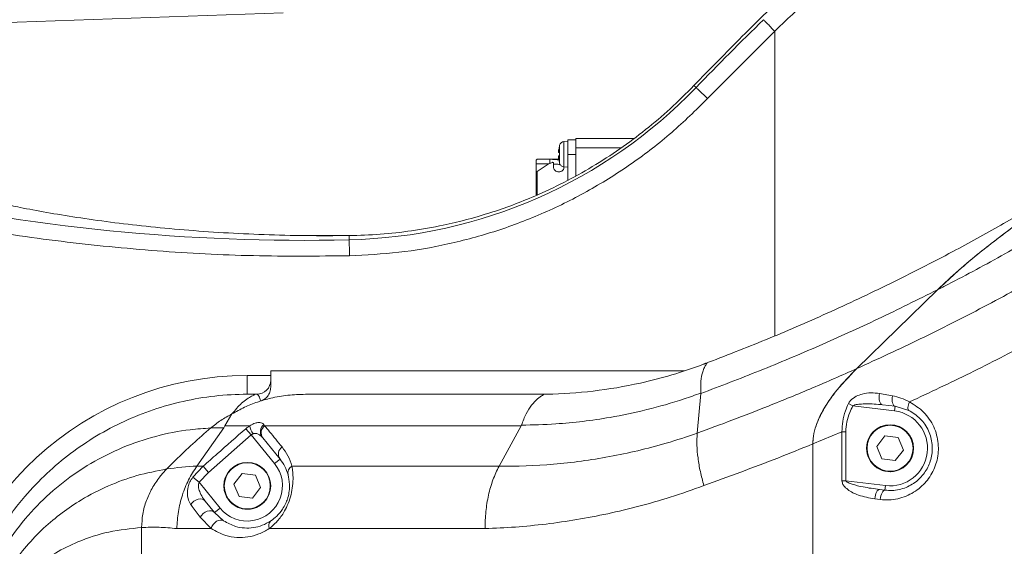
# Model space of a CAD drawing. Header units: millimetres. Extents: x 19214 to 26510, y -7957 to -532.
# Tile 123 of 150: x 21740 to 21949, y -2942 to -2830. Entities that reach past the tile are written whole.
import ezdxf

# ---------------------------------------------------------------- set-up
doc = ezdxf.new("R2010")
doc.units = ezdxf.units.MM
doc.header["$LTSCALE"] = 0.3175
doc.linetypes.add('CENTER', pattern=[50.8, 31.75, -6.35, 6.35, -6.35])
for name, color, linetype, lineweight in [('1轮廓实线层', 7, 'Continuous', 18), ('7标注层', 4, 'Continuous', 13), ('cen', 2, 'CENTER', 18)]:
    doc.layers.add(name, color=color, linetype=linetype, lineweight=lineweight)
doc.styles.add('标准汉字', font='gbenor.shx', dxfattribs={"bigfont": 'gbcbig.shx'})
doc.dimstyles.new('M1：18', dxfattribs={"dimscale": 18, "dimtxt": 3.5, "dimasz": 2.5, "dimexe": 2, "dimexo": 0, "dimgap": 1.5, "dimtad": 1, "dimdec": 1, "dimdsep": 46, "dimtxsty": '标准汉字', "dimcen": 5, "dimdle": 5, "dimclrd": 1, "dimclre": 1, "dimclrt": 256, "dimadec": 4, "dimazin": 2, "dimtfac": 1, "dimtdec": 1, "dimtmove": 0, "dimatfit": 3, "dimfxl": 1, "dimtolj": 1, "dimarcsym": 0})

# ---------------------------------------------------------------- blocks, each defined once
blk = doc.blocks.new('*D24')
at = {"layer": '7标注层', "color": 1, "lineweight": -2, "ltscale": 10, "transparency": 16777216}
for p, q in [((22118.02, -2008.55), (22118.02, -1561.67)), ((21984.33, -2246.86), (21779.99, -2490.39))]:
    blk.add_line(p, q, dxfattribs=at)
blk.add_arc((22118.02, -2087.55), 489.88, 95.265, 224.735, dxfattribs=at)
at = {"layer": '7标注层', "color": 1, "transparency": 16777216}
for points in [[(22073.41, -1607.23), (22072.72, -1592.25), (22118.02, -1597.67)], [(21764.94, -2437.85), (21775.1, -2426.82), (21803.13, -2462.81)]]:
    blk.add_solid(points, dxfattribs=at)
at = {"layer": 'Defpoints', "color": 0, "transparency": 16777216}
for p in [(21761.69, -1751.37), (22118.02, -2008.55), (22118.02, -2087.55), (21984.33, -2246.86), (22118.02, -2883.07)]:
    blk.add_point(p, dxfattribs=at)
at = {"layer": '7标注层', "transparency": 16777216, "insert": (21669.01, -1741.31), "char_height": 63, "attachment_point": 5, "rotation": 52.3635, "style": '标准汉字'}
blk.add_mtext('\\A1;140%%d', dxfattribs=at)
blk = doc.blocks.new('*D34')
at = {"layer": '7标注层', "color": 1, "lineweight": -2, "ltscale": 10, "transparency": 16777216}
for p, q in [((23623.2, -2817.55), (23907.11, -2817.55)), ((23871.11, -2862.55), (23871.11, -3845.44)), ((21845.28, -3890.44), (23907.11, -3890.44))]:
    blk.add_line(p, q, dxfattribs=at)
at = {"layer": '7标注层', "color": 1, "transparency": 16777216}
for points in [[(23878.61, -2862.55), (23863.61, -2862.55), (23871.11, -2817.55)], [(23863.61, -3845.44), (23878.61, -3845.44), (23871.11, -3890.44)]]:
    blk.add_solid(points, dxfattribs=at)
at = {"layer": 'Defpoints', "color": 0, "transparency": 16777216}
for p in [(23623.2, -2817.55), (21845.28, -3890.44), (23871.11, -3890.44)]:
    blk.add_point(p, dxfattribs=at)
at = {"layer": '7标注层', "transparency": 16777216, "insert": (23812.61, -3353.99), "char_height": 63, "attachment_point": 5, "rotation": 90, "style": '标准汉字'}
blk.add_mtext('\\A1;1072.9', dxfattribs=at)
blk = doc.blocks.new('*D38')
at = {"layer": '7标注层', "color": 1, "lineweight": -2, "ltscale": 10, "transparency": 16777216}
for p, q in [((21960.82, -2817.55), (20467.77, -2817.55)), ((20503.77, -2862.55), (20503.77, -3217.55)), ((21743.93, -3262.55), (20467.77, -3262.55))]:
    blk.add_line(p, q, dxfattribs=at)
at = {"layer": '7标注层', "color": 1, "transparency": 16777216}
for points in [[(20511.27, -2862.55), (20496.27, -2862.55), (20503.77, -2817.55)], [(20496.27, -3217.55), (20511.27, -3217.55), (20503.77, -3262.55)]]:
    blk.add_solid(points, dxfattribs=at)
at = {"layer": 'Defpoints', "color": 0, "transparency": 16777216}
for p in [(21960.82, -2817.55), (20503.77, -3262.55), (21743.93, -3262.55)]:
    blk.add_point(p, dxfattribs=at)
at = {"layer": '7标注层', "transparency": 16777216, "insert": (20445.27, -3040.05), "char_height": 63, "attachment_point": 5, "rotation": 90, "style": '标准汉字'}
blk.add_mtext('\\A1;445', dxfattribs=at)
blk = doc.blocks.new('*D39')
at = {"layer": '7标注层', "color": 1, "lineweight": -2, "ltscale": 10, "transparency": 16777216}
for p, q in [((22118.02, -2858.07), (22118.02, -3418.87)), ((21908.02, -3320.54), (21908.02, -3418.87)), ((21953.02, -3382.87), (22073.02, -3382.87))]:
    blk.add_line(p, q, dxfattribs=at)
at = {"layer": '7标注层', "color": 1, "transparency": 16777216}
for points in [[(21953.02, -3375.37), (21953.02, -3390.37), (21908.02, -3382.87)], [(22073.02, -3390.37), (22073.02, -3375.37), (22118.02, -3382.87)]]:
    blk.add_solid(points, dxfattribs=at)
at = {"layer": 'Defpoints', "color": 0, "transparency": 16777216}
for p in [(22118.02, -2858.07), (21908.02, -3320.54), (22118.02, -3382.87)]:
    blk.add_point(p, dxfattribs=at)
at = {"layer": '7标注层', "transparency": 16777216, "insert": (22013.02, -3324.37), "char_height": 63, "attachment_point": 5, "style": '标准汉字'}
blk.add_mtext('\\A1;210', dxfattribs=at)
blk = doc.blocks.new('*D41')
at = {"layer": '7标注层', "color": 1, "lineweight": -2, "ltscale": 10, "transparency": 16777216}
for p, q in [((20615.11, -2896.42), (20615.11, -4338.66)), ((21908.02, -3320.54), (21908.02, -4338.66)), ((20660.11, -4302.66), (21863.02, -4302.66))]:
    blk.add_line(p, q, dxfattribs=at)
at = {"layer": '7标注层', "color": 1, "transparency": 16777216}
for points in [[(20660.11, -4295.16), (20660.11, -4310.16), (20615.11, -4302.66)], [(21863.02, -4310.16), (21863.02, -4295.16), (21908.02, -4302.66)]]:
    blk.add_solid(points, dxfattribs=at)
at = {"layer": 'Defpoints', "color": 0, "transparency": 16777216}
for p in [(20615.11, -2896.42), (21908.02, -3320.54), (21908.02, -4302.66)]:
    blk.add_point(p, dxfattribs=at)
at = {"layer": '7标注层', "transparency": 16777216, "insert": (21261.57, -4244.16), "char_height": 63, "attachment_point": 5, "style": '标准汉字'}
blk.add_mtext('\\A1;1292.9', dxfattribs=at)
blk = doc.blocks.new('*D43')
at = {"layer": '7标注层', "color": 1, "lineweight": -2, "ltscale": 10, "transparency": 16777216}
for p, q in [((23623.2, -2817.55), (23623.2, -4496.46)), ((21908.16, -3278.79), (21908.16, -4496.46)), ((21953.16, -4460.46), (23578.2, -4460.46))]:
    blk.add_line(p, q, dxfattribs=at)
at = {"layer": '7标注层', "color": 1, "transparency": 16777216}
for points in [[(21953.16, -4452.96), (21953.16, -4467.96), (21908.16, -4460.46)], [(23578.2, -4467.96), (23578.2, -4452.96), (23623.2, -4460.46)]]:
    blk.add_solid(points, dxfattribs=at)
at = {"layer": 'Defpoints', "color": 0, "transparency": 16777216}
for p in [(23623.2, -2817.55), (21908.16, -3278.79), (23623.2, -4460.46)]:
    blk.add_point(p, dxfattribs=at)
at = {"layer": '7标注层', "transparency": 16777216, "insert": (22765.68, -4401.96), "char_height": 63, "attachment_point": 5, "style": '标准汉字'}
blk.add_mtext('\\A1;1715', dxfattribs=at)

msp = doc.modelspace()

# ---------------------------------------------------------------- linework, layer by layer
at = {"layer": '1轮廓实线层', "ltscale": 10}
for p, q in [((21900.426, -2832.708), (21886.11, -2847.078)), ((21900.426, -2897.606), (21900.426, -2832.708)), ((21883.659, -2844.717), (21883.216, -2844.29)), ((21856.316, -2855.847), (21856.316, -2858.947)), ((21858.016, -2855.847), (21856.316, -2855.847)), ((21858.016, -2855.547), (21858.016, -2857.547)), ((21870.405, -2855.547), (21858.016, -2855.547)), ((21854.562, -2857.117), (21854.386, -2858)), ((21854.596, -2858), (21854.386, -2858)), ((21854.596, -2858.917), (21854.596, -2856.957)), ((21856.319, -2856.167), (21855.469, -2856.241)), ((21855.469, -2856.241), (21855.469, -2858.917)), ((21858.016, -2857.547), (21858.016, -2863.515)), ((21867.717, -2857.547), (21858.016, -2857.547)), ((21849.816, -2859.947), (21849.614, -2860.15)), ((21849.616, -2860.198), (21849.816, -2860)), ((21849.616, -2860.147), (21849.616, -2860.198)), ((21849.616, -2860.993), (21849.616, -2860.198)), ((21854.409, -2859.947), (21849.816, -2859.947)), ((21849.816, -2859.947), (21849.816, -2860)), ((21849.816, -2860), (21852.516, -2860)), ((21852.516, -2860), (21852.516, -2860.993)), ((21854.386, -2858.55), (21854.596, -2858.55)), ((21854.386, -2859.284), (21854.562, -2859.284)), ((21854.562, -2860.717), (21854.386, -2859.834)), ((21854.562, -2858.55), (21854.552, -2858.917)), ((21854.596, -2858.917), (21854.552, -2858.917)), ((21854.562, -2859.284), (21854.552, -2858.917)), ((21855.469, -2858.917), (21855.469, -2861.593)), ((21856.316, -2858.947), (21856.316, -2864.457)), ((21858.016, -2858.947), (21856.316, -2858.947)), ((21852.288, -2860.993), (21849.616, -2860.993)), ((21849.616, -2860.993), (21849.616, -2862.608)), ((21852.165, -2861.051), (21849.816, -2862.595)), ((21852.975, -2860.668), (21852.165, -2861.051)), ((21853.316, -2861.845), (21853.316, -2860.73)), ((21854.562, -2860.717), (21854.604, -2860.875)), ((21855.469, -2861.593), (21856.316, -2861.667)), ((21855.516, -2861.597), (21855.516, -2861.845)), ((21849.616, -2862.694), (21849.616, -2867.547)), ((21849.816, -2862.595), (21849.787, -2862.638)), ((21849.816, -2862.595), (21849.816, -2867.578)), ((21800.365, -2876.25), (21809.713, -2876.253)), ((21809.713, -2876.253), (21809.734, -2877.152)), ((21935.137, -2887.786), (21917.928, -2904.585)), ((21917.928, -2904.585), (21935.137, -2887.786)), ((21788.016, -2910.047), (21788.016, -2906.047)), ((21788.016, -2906.047), (21793.016, -2906.047)), ((21793.016, -2905.047), (21793.016, -2908.526)), ((21793.016, -2905.047), (21881.103, -2905.047)), ((21788.016, -2910.047), (21790.016, -2910.047)), ((21883.913, -2918.324), (21884.678, -2909.86)), ((21884.678, -2909.86), (21884.679, -2909.799)), ((21922.758, -2909.896), (21925.503, -2910.374)), ((21917.074, -2912.518), (21916.122, -2912.042)), ((21925.986, -2913.606), (21917.074, -2912.518)), ((21926.107, -2912.613), (21923.422, -2912.285)), ((21925.986, -2913.606), (21926.107, -2912.613)), ((21929.005, -2913.479), (21926.107, -2912.613)), ((21784.753, -2914.245), (21783.262, -2916.761)), ((21783.262, -2916.761), (21783.013, -2917.183)), ((21791.565, -2916.531), (21791.719, -2916.761)), ((21841.674, -2925.375), (21846.394, -2916.761)), ((21846.46, -2916.608), (21846.394, -2916.761)), ((21846.478, -2916.608), (21846.46, -2916.608)), ((21777.28, -2925.358), (21783.013, -2917.183)), ((21788.86, -2918.716), (21779.771, -2926.705)), ((21787.699, -2917.387), (21788.86, -2918.716)), ((21793.828, -2924.807), (21788.86, -2918.716)), ((21914.765, -2918.047), (21908.546, -2920.637)), ((21914.765, -2928.454), (21914.765, -2918.047)), ((21914.765, -2918.047), (21915.576, -2918.047)), ((21915.576, -2918.047), (21915.576, -2928.454)), ((21923.924, -2918.904), (21922.181, -2921.171)), ((21926.759, -2919.28), (21923.924, -2918.904)), ((21791.316, -2919.353), (21791.148, -2919.147)), ((21794.991, -2923.859), (21791.316, -2919.353)), ((21908.546, -2920.637), (21908.546, -2999.34)), ((21922.181, -2921.171), (21923.273, -2923.815)), ((21927.851, -2921.923), (21926.759, -2919.28)), ((21926.108, -2924.19), (21927.851, -2921.923)), ((21776.413, -2927.707), (21778.597, -2925.377)), ((21777.28, -2925.358), (21777.267, -2925.377)), ((21778.597, -2925.377), (21779.771, -2926.705)), ((21793.828, -2924.807), (21794.991, -2923.859)), ((21923.273, -2923.815), (21926.108, -2924.19)), ((21779.771, -2926.705), (21777.731, -2928.803)), ((21786.924, -2926.904), (21785.181, -2929.171)), ((21789.759, -2927.28), (21786.924, -2926.904)), ((21790.851, -2929.923), (21789.759, -2927.28)), ((21777.731, -2928.803), (21776.413, -2927.707)), ((21777.731, -2928.803), (21782.204, -2934.287)), ((21785.181, -2929.171), (21786.273, -2931.815)), ((21914.765, -2928.454), (21915.576, -2928.454)), ((21915.576, -2928.454), (21924.046, -2929.488)), ((21924.046, -2929.488), (21923.925, -2930.481)), ((21789.108, -2932.19), (21790.851, -2929.923)), ((21922.768, -2930.339), (21923.925, -2930.481)), ((21779.055, -2932.799), (21781.042, -2935.235)), ((21786.273, -2931.815), (21789.108, -2932.19)), ((21922.915, -2932.466), (21921.752, -2932.325)), ((21782.204, -2934.287), (21781.042, -2935.235)), ((21781.042, -2935.235), (21782.98, -2937.006)), ((21780.317, -2938.663), (21777.948, -2936.259)), ((21765.491, -3006.664), (21765.491, -2938.431)), ((21780.317, -2938.663), (21772.987, -2938.663))]:
    msp.add_line(p, q, dxfattribs=at)
at = {"layer": '1轮廓实线层', "lineweight": 20, "ltscale": 10}
for points in [[(21923.422, -2912.285), (21923.225, -2912.215), (21923.048, -2912.057), (21922.899, -2911.818), (21922.786, -2911.51), (21922.713, -2911.146), (21922.683, -2910.743), (21922.699, -2910.32), (21922.758, -2909.896)], [(21926.107, -2912.613), (21925.935, -2912.55), (21925.781, -2912.406), (21925.65, -2912.186), (21925.549, -2911.901), (21925.482, -2911.562), (21925.451, -2911.184), (21925.459, -2910.783), (21925.503, -2910.374)], [(21929.005, -2913.479), (21928.914, -2913.4), (21928.853, -2913.268), (21928.824, -2913.086), (21928.828, -2912.862), (21928.865, -2912.602), (21928.934, -2912.313), (21929.032, -2912.005), (21929.157, -2911.687)], [(21921.752, -2932.325), (21921.809, -2931.925), (21921.895, -2931.543), (21922.007, -2931.192), (21922.141, -2930.887), (21922.29, -2930.64), (21922.448, -2930.463), (21922.61, -2930.361), (21922.768, -2930.339)], [(21922.915, -2932.466), (21922.972, -2932.067), (21923.058, -2931.684), (21923.17, -2931.333), (21923.302, -2931.028), (21923.45, -2930.782), (21923.608, -2930.604), (21923.768, -2930.503), (21923.925, -2930.481)], [(21779.055, -2932.799), (21778.771, -2932.55), (21778.408, -2932.397), (21777.988, -2932.348), (21777.537, -2932.407), (21777.085, -2932.57), (21776.659, -2932.826), (21776.286, -2933.161), (21775.99, -2933.552)], [(21781.042, -2935.235), (21780.762, -2935.003), (21780.393, -2934.875), (21779.962, -2934.86), (21779.498, -2934.96), (21779.033, -2935.168), (21778.6, -2935.468), (21778.23, -2935.841), (21777.948, -2936.259)], [(21782.98, -2937.006), (21782.651, -2936.86), (21782.272, -2936.829), (21781.868, -2936.913), (21781.462, -2937.108), (21781.082, -2937.402), (21780.752, -2937.775), (21780.491, -2938.205), (21780.317, -2938.663)]]:
    msp.add_lwpolyline(points, dxfattribs=at)
at = {"layer": '1轮廓实线层', "ltscale": 10}
for centre, radius in [((21925.016, -2921.547), 5), ((21925.016, -2921.547), 4.9), ((21788.016, -2929.547), 5), ((21788.016, -2929.547), 4.9)]:
    msp.add_circle(centre, radius, dxfattribs=at)
at = {"layer": '1轮廓实线层', "lineweight": 20, "ltscale": 10}
for centre, radius, start, end in [((22322.341, -3267.317), 609.124, 134.150886, 136.069698), ((21807.312, -2771.168), 106.011, 271.30935, 316.0697), ((21855.556, -2857.237), 1, 129.37149, 163.74297), ((21855.556, -2857.237), 1, 95, 129.37149), ((21855.556, -2860.597), 1, 196.25703, 230.62851), ((21855.556, -2860.597), 1, 230.62851, 265), ((21800.178, -2459.088), 418.174, 257.3091, 271.30935), ((21788.016, -2972.547), 66.5, 90, 260.10881), ((21790.016, -2907.047), 3, 270.30291, 359.98618), ((21925.016, -2921.547), 8, 263.03692, 83.03692), ((21792.748, -2916.053), 4.258, 189.56625, 214.58358), ((21792.688, -2918.052), 1.89, 126.44767, 215.43206), ((21792.852, -2918.264), 1.883, 127.00777, 215.34848), ((21925.016, -2921.547), 5, 112.44828, 180), ((21796.53, -2922.781), 1.879, 126.23647, 214.99384), ((21925.016, -2921.547), 5, 180, 292.44828), ((21788.016, -2929.547), 7.5, 219.20048, 39.20048), ((21788.016, -2929.547), 5, 112.44828, 180), ((21798.393, -2926.869), 1.719, 119.72975, 191.85189), ((21788.016, -2929.547), 5, 180, 292.44828), ((21794.012, -2938.083), 1.442, 131.67257, 203.72768)]:
    msp.add_arc(centre, radius, start, end, dxfattribs=at)
at = {"layer": '1轮廓实线层', "ltscale": 10}
for points, knots in [([(21883.216, -2844.29), (21886.634, -2840.777), (21893.41, -2833.811), (21903.821, -2823.706), (21914.337, -2813.911), (21924.979, -2804.434), (21935.698, -2795.291), (21946.459, -2786.491), (21955.725, -2779.221), (21963.415, -2773.37), (21969.522, -2768.825), (21975.5, -2764.467), (21981.285, -2760.328), (21986.804, -2756.444), (21992.009, -2752.829), (21996.812, -2749.523), (22001.094, -2746.578), (22004.387, -2744.289), (22006.775, -2742.582), (22008.366, -2741.38), (22009.395, -2740.511), (22009.524, -2740.262), (22009.588, -2740.137)], [0, 0, 0, 0, 41099.6511499, 81488.7236539, 122081.078165, 162622.2733953, 202901.8136576, 243419.0144536, 284205.8860777, 308189.3614772, 332038.1240955, 355679.6523256, 379710.6977976, 403441.9492441, 426812.4032661, 450865.3580089, 474734.1772663, 498414.0596202, 516355.0003287, 534410.1892054, 552247.3600433, 570161.0780054, 570161.0780054, 570161.0780054, 570161.0780054]), ([(21900.426, -2832.708), (21905.455, -2827.954), (21915.492, -2818.468), (21931.097, -2804.916), (21947.019, -2791.913), (21963.341, -2779.479), (21979.997, -2767.564), (21991.366, -2760.113), (21997.045, -2756.391)], [0, 0, 0, 0, 30586.5593674, 61037.3051015, 91390.5122304, 121623.999212, 152139.6049443, 182587.732597, 182587.732597, 182587.732597, 182587.732597]), ([(22089.667, -2793.864), (22084.308, -2799.683), (22073.576, -2811.338), (22058.158, -2826.08), (22044.02, -2838.593), (22031.322, -2849.064), (22018.279, -2859.097), (22005.379, -2868.343), (21992.712, -2876.824), (21980.339, -2884.587), (21967.756, -2891.981), (21954.994, -2898.977), (21942.09, -2905.609), (21933.467, -2909.661), (21929.157, -2911.687)], [0, 0, 0, 0, 40738.0113947, 81597.3888221, 109900.7148938, 138203.6963559, 166696.1017284, 195188.0460651, 220738.6809283, 246299.1969904, 271848.5887138, 297806.4425072, 323776.3787923, 349732.8830529, 349732.8830529, 349732.8830529, 349732.8830529]), ([(21898.055, -2830.266), (21898.097, -2830.309), (21898.184, -2830.398), (21898.738, -2830.969), (21899.526, -2831.781), (21900.134, -2832.406), (21900.426, -2832.708)], [0, 0, 0, 0, 30550.254903, 63499.7662125, 96449.2775195, 126999.532417, 126999.532417, 126999.532417, 126999.532417]), ([(21934.841, -2989.529), (21939.658, -2987.56), (21949.291, -2983.622), (21963.8, -2977.112), (21978.302, -2970.153), (21994.294, -2961.913), (22011.646, -2952.235), (22030.212, -2940.933), (22048.544, -2928.786), (22066.561, -2915.788), (22084.203, -2901.953), (22099.712, -2888.746), (22113.221, -2876.399), (22124.888, -2865.076), (22136.252, -2853.421), (22143.535, -2845.365), (22147.177, -2841.337)], [0, 0, 0, 0, 25213.6040501, 50427.7201278, 75851.593535, 101275.9989714, 134811.2805801, 168372.2288165, 201912.2087651, 236236.3668731, 270581.7748508, 304909.169242, 329762.82296, 354616.6502422, 379571.858361, 404527.2163341, 404527.2163341, 404527.2163341, 404527.2163341]), ([(22009.752, -2840.231), (22005.706, -2843.333), (21997.606, -2849.542), (21985.447, -2858.073), (21973.418, -2865.995), (21961.523, -2873.314), (21949.484, -2880.228), (21940.656, -2884.961), (21935.869, -2887.412), (21935.137, -2887.786)], [0, 0, 0, 0, 36017.2126311, 72100.8645376, 105487.1021436, 138872.735007, 172514.3755017, 206155.3820226, 212223.2652783, 212223.2652783, 212223.2652783, 212223.2652783]), ([(21883.216, -2844.29), (21881.553, -2845.957), (21878.268, -2849.248), (21872.973, -2853.723), (21867.428, -2857.857), (21861.609, -2861.61), (21855.549, -2864.97), (21848.3, -2868.382), (21839.728, -2871.581), (21830.891, -2873.915), (21823.062, -2875.292), (21816.343, -2876.051), (21811.918, -2876.186), (21809.713, -2876.253)], [0, 0, 0, 0, 27289.0462807, 53894.3038646, 80232.9939702, 107345.8358674, 134027.1625611, 160482.6034534, 200281.9380429, 240395.3943746, 267444.131229, 294281.2983782, 320945.4513752, 320945.4513752, 320945.4513752, 320945.4513752]), ([(21883.659, -2844.717), (21883.702, -2844.759), (21883.792, -2844.845), (21884.365, -2845.397), (21885.18, -2846.182), (21885.808, -2846.787), (21886.11, -2847.078)], [0, 0, 0, 0, 30513.7807981, 63423.9535187, 96334.1262461, 126847.9070562, 126847.9070562, 126847.9070562, 126847.9070562]), ([(21886.11, -2847.078), (21883.611, -2849.533), (21878.575, -2854.477), (21870.112, -2860.964), (21861.018, -2866.702), (21851.343, -2871.525), (21841.243, -2875.379), (21830.862, -2878.185), (21820.359, -2880.02), (21813.311, -2880.377), (21809.812, -2880.554)], [0, 0, 0, 0, 29083.0716506, 58585.7919289, 88375.0631257, 118309.7047893, 148244.3464529, 178033.6176494, 207536.3379272, 236619.4095771, 236619.4095771, 236619.4095771, 236619.4095771]), ([(21917.928, -2904.585), (21922.433, -2902.516), (21931.445, -2898.378), (21944.961, -2891.518), (21958.502, -2884.133), (21972.02, -2876.167), (21985.455, -2867.622), (22000.02, -2857.713), (22009.864, -2850.25), (22015.426, -2846.033)], [0, 0, 0, 0, 28663.2095706, 57345.014513, 86010.2159911, 115287.1883772, 144581.1387697, 173860.3733384, 211898.4682946, 211898.4682946, 211898.4682946, 211898.4682946]), ([(21885.527, -2903.551), (21889.84, -2901.884), (21898.465, -2898.551), (21911.65, -2892.85), (21924.991, -2886.593), (21937.346, -2880.284), (21948.602, -2874.109), (21958.761, -2868.181), (21968.871, -2861.946), (21975.534, -2857.52), (21978.866, -2855.307)], [0, 0, 0, 0, 33354.5041034, 66705.4059988, 100484.3178177, 134264.1965231, 159986.6233627, 185709.4352506, 211596.3645356, 237483.680925, 237483.680925, 237483.680925, 237483.680925]), ([(21978.866, -2855.307), (21974.662, -2858.14), (21966.255, -2863.805), (21954.611, -2871.849), (21945.739, -2878.518), (21939.53, -2883.633), (21936.601, -2886.402), (21935.137, -2887.786)], [0, 0, 0, 0, 43661.9299271, 87329.4358357, 121880.6397138, 139237.4676672, 156588.8886545, 156588.8886545, 156588.8886545, 156588.8886545]), ([(21935.137, -2887.786), (21937.596, -2885.515), (21942.515, -2880.97), (21950.549, -2874.88), (21958.747, -2868.974), (21968.224, -2862.482), (21974.945, -2857.95), (21978.866, -2855.307)], [0, 0, 0, 0, 28820.0779979, 57666.539747, 86773.6468121, 115883.5945845, 156620.9464045, 156620.9464045, 156620.9464045, 156620.9464045]), ([(21854.386, -2858), (21854.382, -2858.038), (21854.373, -2858.111), (21854.36, -2858.249), (21854.353, -2858.399), (21854.36, -2858.499), (21854.373, -2858.544), (21854.382, -2858.548), (21854.386, -2858.55)], [0, 0, 0, 0, 23734.4335097, 46800.3298936, 90814.096401, 134889.9306688, 157992.1804903, 181766.3799557, 181766.3799557, 181766.3799557, 181766.3799557]), ([(21852.516, -2860), (21852.713, -2860.001), (21853.109, -2860.005), (21853.8, -2860.03), (21854.201, -2860.098), (21854.447, -2860.14)], [0, 0, 0, 0, 27759.5333203, 55891.875815, 100611.9471885, 100611.9471885, 100611.9471885, 100611.9471885]), ([(21854.386, -2859.834), (21854.382, -2859.796), (21854.373, -2859.723), (21854.36, -2859.585), (21854.353, -2859.435), (21854.36, -2859.335), (21854.373, -2859.29), (21854.382, -2859.286), (21854.386, -2859.284)], [0, 0, 0, 0, 23745.5894848, 46822.3716895, 90856.9294433, 134907.2267183, 157998.3864288, 181762.682978, 181762.682978, 181762.682978, 181762.682978]), ([(21854.596, -2860.877), (21854.596, -2860.869), (21854.596, -2860.855), (21854.596, -2860.78), (21854.596, -2860.643), (21854.596, -2860.33), (21854.596, -2859.686), (21854.596, -2859.174), (21854.596, -2858.917)], [0, 0, 0, 0, 24105.1878914, 39616.0334116, 47449.3827558, 91003.5411896, 136382.9844063, 181762.427623, 181762.427623, 181762.427623, 181762.427623]), ([(21853.316, -2860.73), (21853.315, -2860.721), (21853.311, -2860.703), (21853.285, -2860.68), (21853.245, -2860.661), (21853.194, -2860.649), (21853.136, -2860.643), (21853.077, -2860.644), (21853.02, -2860.652), (21852.99, -2860.663), (21852.975, -2860.668)], [0, 0, 0, 0, 29930.1377536, 59294.1583515, 89038.2530454, 118575.0430584, 148053.546881, 177482.552118, 207445.917974, 236929.642593, 236929.642593, 236929.642593, 236929.642593]), ([(21853.316, -2861.013), (21853.435, -2861.015), (21853.929, -2861.025), (21854.428, -2861.072), (21854.721, -2861.161), (21854.762, -2861.174)], [0, 0, 0, 0, 21611.6392942, 89515.3225738, 100615.4491855, 100615.4491855, 100615.4491855, 100615.4491855]), ([(21855.516, -2861.845), (21855.5, -2861.944), (21855.467, -2862.141), (21855.218, -2862.416), (21854.915, -2862.58), (21854.636, -2862.65), (21854.416, -2862.668), (21854.197, -2862.65), (21853.917, -2862.58), (21853.615, -2862.416), (21853.366, -2862.141), (21853.333, -2861.944), (21853.316, -2861.845)], [0, 0, 0, 0, 36483.0936762, 72983.915832, 109449.3308278, 127856.1586461, 146059.8093488, 164302.3099959, 182666.9763804, 219132.4308359, 255633.0574379, 292116.2333302, 292116.2333302, 292116.2333302, 292116.2333302]), ([(21855.439, -2861.571), (21855.446, -2861.578), (21855.511, -2861.649), (21855.514, -2861.745), (21855.516, -2861.831)], [0, 0, 0, 0, 7352.5991703, 71389.1006025, 71389.1006025, 71389.1006025, 71389.1006025]), ([(21849.787, -2862.638), (21849.779, -2862.649), (21849.761, -2862.672), (21849.732, -2862.697), (21849.703, -2862.716), (21849.676, -2862.728), (21849.65, -2862.732), (21849.631, -2862.726), (21849.619, -2862.714), (21849.617, -2862.7), (21849.616, -2862.694)], [0, 0, 0, 0, 32937.6513009, 67726.5656097, 99451.99633, 130149.7321811, 161496.3703086, 190874.6469071, 214897.0333468, 236866.9158851, 236866.9158851, 236866.9158851, 236866.9158851]), ([(21809.713, -2876.253), (21806.635, -2876.269), (21800.501, -2876.3), (21791.574, -2876.071), (21782.883, -2875.66), (21774.474, -2875.06), (21766.395, -2874.295), (21758.729, -2873.392), (21751.612, -2872.386), (21745.133, -2871.317), (21739.94, -2870.332), (21735.913, -2869.471), (21732.922, -2868.756), (21730.567, -2868.117), (21729.665, -2867.79), (21729.213, -2867.627)], [0, 0, 0, 0, 31230.703735, 62234.7225563, 92906.6151572, 124012.561019, 155132.4091862, 186114.0317839, 217524.3573641, 248479.9576702, 279736.0451155, 303110.9650951, 326459.3370629, 350009.5977552, 373627.1295099, 373627.1295099, 373627.1295099, 373627.1295099]), ([(21809.812, -2880.554), (21802.976, -2880.614), (21789.295, -2880.734), (21768.783, -2879.652), (21748.341, -2877.625), (21728.015, -2874.656), (21714.623, -2871.85), (21707.932, -2870.448)], [0, 0, 0, 0, 30880.3021263, 61805.9831813, 92747.6817665, 123675.5871412, 154559.5058354, 154559.5058354, 154559.5058354, 154559.5058354]), ([(21809.812, -2880.554), (21809.802, -2880.135), (21809.782, -2879.263), (21809.756, -2878.132), (21809.738, -2877.337), (21809.735, -2877.212), (21809.734, -2877.152)], [0, 0, 0, 0, 30347.9998425, 63079.3720301, 95810.7442089, 126158.744034, 126158.744034, 126158.744034, 126158.744034]), ([(21935.137, -2887.786), (21930.925, -2889.887), (21922.5, -2894.089), (21909.833, -2899.812), (21897.198, -2905.109), (21888.831, -2908.328), (21884.678, -2909.86), (21884.678, -2909.86)], [0, 0, 0, 0, 31548.0052782, 63095.4651882, 94968.5732771, 126841.3909487, 126841.5174027, 126841.5174027, 126841.5174027, 126841.5174027]), ([(21850.072, -2910.047), (21850.702, -2910.043), (21854.471, -2910.021), (21861.663, -2909.542), (21870.585, -2908.039), (21878.476, -2906.038), (21882.981, -2904.454), (21885.239, -2903.659)], [0, 0, 0, 0, 9006.6389953, 53830.691077, 98225.8874745, 126881.7121542, 155675.3572013, 155675.3572013, 155675.3572013, 155675.3572013]), ([(21885.527, -2903.551), (21885.572, -2903.534), (21885.73, -2903.475), (21885.974, -2903.388), (21885.979, -2903.44), (21885.778, -2903.722), (21885.442, -2904.297), (21884.991, -2905.436), (21884.628, -2907.189), (21884.662, -2908.929), (21884.679, -2909.799)], [0, 0, 0, 0, 3457.7435869, 12086.1271389, 33261.4283273, 54282.3242469, 89464.7154574, 124677.5661862, 180949.4715605, 237223.2147361, 237223.2147361, 237223.2147361, 237223.2147361]), ([(21885.239, -2903.659), (21885.256, -2903.653), (21885.352, -2903.617), (21885.448, -2903.581), (21885.527, -2903.551)], [0, 0, 0, 0, 12940.5574451, 71470.8548982, 71470.8548982, 71470.8548982, 71470.8548982]), ([(21883.913, -2918.324), (21883.913, -2918.324), (21888.933, -2916.513), (21897.103, -2913.409), (21908.477, -2908.753), (21914.776, -2905.975), (21917.928, -2904.585)], [0, 0, 0, 0, 0.1494052, 45233.1330352, 72981.9878467, 100767.5063613, 100767.5063613, 100767.5063613, 100767.5063613]), ([(21917.928, -2904.585), (21916.462, -2906.08), (21914.243, -2908.343), (21911.719, -2911.753), (21910.232, -2914.269), (21909.206, -2916.691), (21908.642, -2918.742), (21908.574, -2920.083), (21908.546, -2920.637)], [0, 0, 0, 0, 60048.7826674, 90839.3893136, 121589.2341506, 143698.5511298, 166261.2523294, 182168.6231348, 182168.6231348, 182168.6231348, 182168.6231348]), ([(21908.546, -2920.637), (21908.596, -2919.894), (21908.697, -2918.38), (21909.525, -2915.769), (21910.968, -2912.891), (21913.722, -2908.902), (21916.257, -2906.3), (21917.928, -2904.585)], [0, 0, 0, 0, 18290.4874008, 37253.1978661, 66935.3690137, 97340.7455642, 156201.1530392, 156201.1530392, 156201.1530392, 156201.1530392]), ([(21793.016, -2908.526), (21792.982, -2908.88), (21792.913, -2909.589), (21792.371, -2910.525), (21791.661, -2911.173), (21791.113, -2911.39), (21790.891, -2911.477)], [0, 0, 0, 0, 34380.4450086, 68773.3050373, 102768.7001831, 125939.0412916, 125939.0412916, 125939.0412916, 125939.0412916]), ([(21789.093, -3035.038), (21788.734, -3035.042), (21786.38, -3035.07), (21782.052, -3034.854), (21776.136, -3034.006), (21770.298, -3032.584), (21764.437, -3030.542), (21758.647, -3027.846), (21752.922, -3024.411), (21747.45, -3020.265), (21742.145, -3015.22), (21738.022, -3010.23), (21734.937, -3005.635), (21732.363, -3001.178), (21729.735, -2995.51), (21727.59, -2988.981), (21726.23, -2982.586), (21725.62, -2977.219), (21725.444, -2971.57), (21725.773, -2965.669), (21726.85, -2959.167), (21728.538, -2953.024), (21730.567, -2947.735), (21732.815, -2943.114), (21735.162, -2939.084), (21737.764, -2935.292), (21741.096, -2931.126), (21745.248, -2926.809), (21750.362, -2922.515), (21755.86, -2918.817), (21761.743, -2915.708), (21767.914, -2913.244), (21774.395, -2911.424), (21781.107, -2910.306), (21786.062, -2910.021), (21788.734, -2910.052), (21789.093, -2910.056)], [0, 0, 0, 0, 5529.9287249, 36256.1842408, 66983.3211621, 98413.3993943, 129843.1357758, 163465.7272421, 197085.3564059, 231802.1752677, 266510.2110535, 304421.361394, 323716.5216217, 343009.2566192, 374093.0136705, 405792.6191593, 430147.6831669, 454938.1530781, 471457.6060493, 498572.9163074, 526349.7525264, 552169.3976329, 578412.6476962, 599292.0692165, 620175.4940173, 641603.0710258, 663033.5208925, 695739.5713885, 728453.8921443, 762302.6685845, 796155.3862577, 830751.3860563, 865348.355469, 900957.0813712, 936564.3582128, 942090.5379915, 942090.5379915, 942090.5379915, 942090.5379915]), ([(21784.753, -2914.245), (21785.625, -2913.752), (21787.379, -2912.758), (21790.165, -2911.665), (21793.26, -2910.78), (21796.674, -2910.169), (21799.161, -2910.088), (21800.413, -2910.047)], [0, 0, 0, 0, 28351.4782657, 57060.3541337, 84535.5848414, 119517.0090323, 154975.3679819, 154975.3679819, 154975.3679819, 154975.3679819]), ([(21789.093, -2910.056), (21789.226, -2910.06), (21789.6, -2910.071), (21789.585, -2910.152), (21788.967, -2910.441), (21787.966, -2911.039), (21786.492, -2912.131), (21785.431, -2913.421), (21784.753, -2914.245)], [0, 0, 0, 0, 13401.1801023, 37558.0217948, 66821.5053986, 96993.8710076, 127209.8526603, 180812.5063671, 180812.5063671, 180812.5063671, 180812.5063671]), ([(21790.891, -2911.477), (21790.761, -2911.092), (21790.474, -2910.238), (21790.179, -2910.115), (21790.016, -2910.047)], [0, 0, 0, 0, 32040.4006178, 71023.0770151, 71023.0770151, 71023.0770151, 71023.0770151]), ([(21800.413, -2910.047), (21801.502, -2910.047), (21805.709, -2910.047), (21813.305, -2910.047), (21823.428, -2910.047), (21833.991, -2910.047), (21842.947, -2910.047), (21848.581, -2910.047), (21850.47, -2910.047), (21850.67, -2910.047)], [0, 0, 0, 0, 15155.7326026, 58552.06881, 101947.6277827, 145276.2011137, 188604.2312679, 207877.8564093, 210153.5168757, 210153.5168757, 210153.5168757, 210153.5168757]), ([(21884.679, -2909.799), (21883.498, -2910.219), (21879.667, -2911.581), (21873.189, -2913.421), (21865.974, -2914.938), (21859.508, -2915.875), (21853.198, -2916.459), (21848.885, -2916.603), (21846.478, -2916.608), (21846.478, -2916.608)], [0, 0, 0, 0, 16445.5081525, 53358.6869235, 90275.5960906, 117938.400365, 145602.2869426, 181645.6269405, 181645.8512036, 181645.8512036, 181645.8512036, 181645.8512036]), ([(21850.67, -2910.047), (21850.797, -2910.047), (21851.141, -2910.048), (21851.238, -2910.087), (21850.874, -2910.3), (21849.892, -2910.942), (21848.615, -2912.286), (21847.382, -2914.156), (21846.77, -2915.783), (21846.46, -2916.608)], [0, 0, 0, 0, 9895.4614937, 26798.1286841, 48151.2595112, 88065.2017833, 129540.9701692, 169559.9673333, 210738.459836, 210738.459836, 210738.459836, 210738.459836]), ([(21916.122, -2912.042), (21916.248, -2911.822), (21916.397, -2911.561), (21916.94, -2910.988), (21917.797, -2910.424), (21919.266, -2909.909), (21920.943, -2909.676), (21922.153, -2909.823), (21922.758, -2909.896)], [0, 0, 0, 0, 17012.3991611, 20187.6666919, 54186.9874012, 87851.0909102, 135024.8211569, 182318.197578, 182318.197578, 182318.197578, 182318.197578]), ([(21925.503, -2910.374), (21926.119, -2910.509), (21927.369, -2910.782), (21928.555, -2911.382), (21929.157, -2911.687)], [0, 0, 0, 0, 35331.2546256, 71649.3704715, 71649.3704715, 71649.3704715, 71649.3704715]), ([(21784.753, -2914.245), (21785.625, -2913.752), (21787.379, -2912.759), (21789.479, -2911.933), (21790.667, -2911.549), (21790.891, -2911.477)], [0, 0, 0, 0, 44526.8033601, 89614.9098244, 100078.7167757, 100078.7167757, 100078.7167757, 100078.7167757]), ([(21914.765, -2918.047), (21914.791, -2917.304), (21914.845, -2915.79), (21915.399, -2913.779), (21915.908, -2912.556), (21916.122, -2912.042)], [0, 0, 0, 0, 36208.5146259, 73730.8865814, 100930.6299529, 100930.6299529, 100930.6299529, 100930.6299529]), ([(21917.074, -2912.518), (21916.851, -2912.993), (21916.336, -2914.093), (21915.732, -2915.937), (21915.629, -2917.337), (21915.576, -2918.047)], [0, 0, 0, 0, 27570.3339755, 63683.1159776, 100937.3659515, 100937.3659515, 100937.3659515, 100937.3659515]), ([(21923.422, -2912.285), (21922.237, -2912.171), (21920.645, -2912.018), (21918.682, -2912.135), (21917.72, -2912.22), (21917.225, -2912.448), (21917.074, -2912.518)], [0, 0, 0, 0, 70751.8050259, 95074.2248516, 117206.3823973, 126962.4253313, 126962.4253313, 126962.4253313, 126962.4253313]), ([(21929.157, -2911.687), (21930.218, -2912.336), (21931.813, -2913.311), (21933.417, -2915.301), (21934.661, -2917.469), (21935.463, -2920.476), (21935.206, -2924.091), (21933.856, -2927.365), (21931.548, -2930.068), (21928.431, -2931.944), (21925.399, -2932.641), (21923.538, -2932.51), (21922.915, -2932.466)], [0, 0, 0, 0, 35862.6888194, 53874.175589, 71879.0661192, 105862.1008854, 138155.9901794, 170061.5076231, 202843.557549, 237488.6909908, 274509.2108782, 293129.4596952, 293129.4596952, 293129.4596952, 293129.4596952]), ([(21780.213, -2917.232), (21780.92, -2916.67), (21782.343, -2915.538), (21783.946, -2914.678), (21784.753, -2914.245)], [0, 0, 0, 0, 35223.189886, 70974.3573755, 70974.3573755, 70974.3573755, 70974.3573755]), ([(21780.213, -2917.232), (21780.92, -2916.67), (21782.343, -2915.538), (21783.946, -2914.678), (21784.753, -2914.245)], [0, 0, 0, 0, 35223.189886, 70974.3573755, 70974.3573755, 70974.3573755, 70974.3573755]), ([(21923.925, -2930.481), (21924.432, -2930.517), (21925.944, -2930.623), (21928.405, -2930.057), (21930.942, -2928.527), (21932.825, -2926.317), (21933.928, -2923.636), (21934.14, -2920.664), (21933.339, -2917.695), (21931.578, -2915.072), (21929.866, -2914.012), (21929.005, -2913.479)], [0, 0, 0, 0, 17253.8107414, 51478.7445289, 83291.929416, 113136.3611855, 141961.134865, 171021.9802092, 201656.0943041, 234228.6265425, 267093.9388613, 267093.9388613, 267093.9388613, 267093.9388613]), ([(21788.549, -2916.761), (21786.791, -2916.761), (21785.017, -2916.761), (21783.278, -2916.761), (21783.262, -2916.761)], [0, 0, 0, 0, 70348.7571006, 70979.7213782, 70979.7213782, 70979.7213782, 70979.7213782]), ([(21787.699, -2917.387), (21787.79, -2917.309), (21788.064, -2917.078), (21788.355, -2916.887), (21788.549, -2916.761)], [0, 0, 0, 0, 23727.0915559, 71003.8460325, 71003.8460325, 71003.8460325, 71003.8460325]), ([(21788.549, -2916.761), (21788.681, -2916.68), (21789.144, -2916.397), (21789.661, -2916.207), (21790.326, -2916.059), (21790.69, -2916.054), (21791.216, -2916.178), (21791.4, -2916.364), (21791.565, -2916.531)], [0, 0, 0, 0, 18110.7892712, 63543.919286, 70148.2915928, 118866.2719411, 125226.4544724, 180803.8370291, 180803.8370291, 180803.8370291, 180803.8370291]), ([(21846.394, -2916.761), (21842.69, -2916.761), (21834.996, -2916.761), (21823.824, -2916.761), (21812.799, -2916.761), (21802.247, -2916.761), (21795.342, -2916.761), (21791.891, -2916.761), (21791.719, -2916.761)], [0, 0, 0, 0, 33726.4863964, 70067.221395, 106408.3888727, 142727.5320866, 179047.3039262, 180954.132618, 180954.132618, 180954.132618, 180954.132618]), ([(21791.719, -2916.761), (21792.068, -2917.186), (21793.285, -2918.668), (21794.531, -2920.185), (21795.419, -2921.266)], [0, 0, 0, 0, 20379.1251753, 71017.9486348, 71017.9486348, 71017.9486348, 71017.9486348]), ([(21780.213, -2917.232), (21778.762, -2917.33), (21774.786, -2917.596), (21768.458, -2918.858), (21761.361, -2921.252), (21754.758, -2924.558), (21748.682, -2928.679), (21743.165, -2933.605), (21738.82, -2938.728), (21735.529, -2943.678), (21733.116, -2948.14), (21731.142, -2952.8), (21729.626, -2957.582), (21728.551, -2962.381), (21727.897, -2967.378), (21727.7, -2971.781), (21727.802, -2976.021), (21728.164, -2980.066), (21729.006, -2985.051), (21730.423, -2990.296), (21732.68, -2996.134), (21735.712, -3001.847), (21739.83, -3007.71), (21744.809, -3013.116), (21750.648, -3017.89), (21757.149, -3021.88), (21764.311, -3024.984), (21772.085, -3027.161), (21777.506, -3027.629), (21780.213, -3027.862)], [0, 0, 0, 0, 21738.857461, 59534.5856188, 97417.0419866, 135209.0098595, 170439.9100692, 205748.3226748, 240909.9521577, 262046.7314037, 283223.8960996, 304319.3362593, 322489.0903044, 340647.8355601, 358614.6271796, 376577.1146598, 387226.1279402, 403503.9496956, 419786.0684859, 442095.7505845, 464429.6881304, 493446.0927401, 522496.2911693, 558770.3474704, 595189.1879086, 631526.9095341, 672201.7532163, 712985.6762584, 753657.1393874, 753657.1393874, 753657.1393874, 753657.1393874]), ([(21770.845, -2925.961), (21771.462, -2925.338), (21774.466, -2922.304), (21777.669, -2919.478), (21780.213, -2917.232)], [0, 0, 0, 0, 14572.221011, 70925.3311801, 70925.3311801, 70925.3311801, 70925.3311801]), ([(21770.845, -2925.961), (21771.462, -2925.338), (21774.466, -2922.304), (21777.669, -2919.478), (21780.213, -2917.232)], [0, 0, 0, 0, 14572.221011, 70925.3311801, 70925.3311801, 70925.3311801, 70925.3311801]), ([(21778.597, -2925.377), (21779.597, -2924.495), (21782.625, -2921.824), (21785.664, -2919.167), (21787.699, -2917.387)], [0, 0, 0, 0, 23435.8951214, 70961.9999339, 70961.9999339, 70961.9999339, 70961.9999339]), ([(21783.013, -2917.183), (21783.013, -2917.183), (21782.076, -2917.176), (21781.145, -2917.204), (21780.213, -2917.232)], [0, 0, 0, 0, 1.0846703, 70977.9773748, 70977.9773748, 70977.9773748, 70977.9773748]), ([(21789.243, -2918.47), (21789.203, -2918.487), (21789.111, -2918.527), (21788.981, -2918.609), (21788.899, -2918.682), (21788.86, -2918.716)], [0, 0, 0, 0, 29071.4068293, 66971.7855444, 100091.7226105, 100091.7226105, 100091.7226105, 100091.7226105]), ([(21791.148, -2919.147), (21790.991, -2918.984), (21790.685, -2918.668), (21790.134, -2918.427), (21789.698, -2918.379), (21789.426, -2918.409), (21789.306, -2918.449), (21789.243, -2918.47)], [0, 0, 0, 0, 52098.3712656, 101336.0706347, 131065.3549994, 142393.3841612, 154989.9591464, 154989.9591464, 154989.9591464, 154989.9591464]), ([(21841.675, -2925.374), (21841.675, -2925.374), (21845.481, -2925.412), (21851.298, -2925.206), (21859.215, -2924.341), (21865.206, -2923.388), (21871.241, -2922.118), (21877.481, -2920.47), (21881.71, -2919.104), (21883.913, -2918.323), (21883.913, -2918.323)], [0, 0, 0, 0, 0.2076985, 51404.5254277, 77028.3825879, 102651.6163533, 128157.8263655, 153663.250403, 181469.5116179, 181469.7193165, 181469.7193165, 181469.7193165, 181469.7193165]), ([(21885.341, -2929.497), (21885.07, -2928.501), (21884.529, -2926.508), (21884.046, -2923.599), (21883.801, -2920.817), (21883.875, -2919.155), (21883.913, -2918.324)], [0, 0, 0, 0, 31666.3284267, 63329.4910377, 94989.4891838, 126646.3251938, 126646.3251938, 126646.3251938, 126646.3251938]), ([(21908.546, -2920.637), (21906.048, -2921.647), (21898.258, -2924.797), (21890.566, -2927.595), (21885.341, -2929.497)], [0, 0, 0, 0, 22919.6662828, 71485.2055554, 71485.2055554, 71485.2055554, 71485.2055554]), ([(21795.419, -2921.266), (21795.867, -2921.868), (21796.769, -2923.079), (21797.282, -2924.608), (21797.54, -2925.377)], [0, 0, 0, 0, 35302.2493174, 71027.5957846, 71027.5957846, 71027.5957846, 71027.5957846]), ([(21770.845, -2925.961), (21772.972, -2925.694), (21775.1, -2925.426), (21777.28, -2925.358), (21777.28, -2925.358)], [0, 0, 0, 0, 45139.2535674, 45139.533121, 45139.533121, 45139.533121, 45139.533121]), ([(21772.987, -2938.663), (21773.064, -2937.45), (21773.217, -2935.027), (21774.106, -2931.514), (21775.413, -2928.212), (21776.652, -2926.318), (21777.267, -2925.377)], [0, 0, 0, 0, 31462.3386738, 62867.4487298, 94489.3407308, 125721.1828637, 125721.1828637, 125721.1828637, 125721.1828637]), ([(21777.267, -2925.377), (21777.267, -2925.377), (21777.709, -2925.377), (21778.153, -2925.377), (21778.597, -2925.377)], [0, 0, 0, 0, 11.3971412, 70944.7200483, 70944.7200483, 70944.7200483, 70944.7200483]), ([(21797.54, -2925.377), (21797.604, -2925.785), (21797.731, -2926.6), (21797.794, -2928.135), (21797.677, -2929.892), (21797.275, -2931.859), (21796.617, -2933.701), (21795.603, -2935.621), (21794.286, -2937.348), (21793.207, -2938.238), (21792.692, -2938.663)], [0, 0, 0, 0, 28238.0181213, 56418.2679696, 87861.3090949, 114078.7276069, 140372.5896981, 163773.4991195, 201406.0509182, 235703.635582, 235703.635582, 235703.635582, 235703.635582]), ([(21796.711, -2927.222), (21796.504, -2926.598), (21796.088, -2925.344), (21795.358, -2924.355), (21794.991, -2923.859)], [0, 0, 0, 0, 35342.0827521, 71027.2713405, 71027.2713405, 71027.2713405, 71027.2713405]), ([(21797.54, -2925.377), (21800.374, -2925.377), (21806.045, -2925.377), (21816.164, -2925.377), (21827.916, -2925.377), (21837.084, -2925.377), (21841.673, -2925.377)], [0, 0, 0, 0, 26055.1138548, 52139.1139876, 89024.448099, 125998.6285027, 125998.6285027, 125998.6285027, 125998.6285027]), ([(21838.701, -2938.663), (21838.728, -2937.452), (21838.781, -2935.029), (21839.378, -2931.522), (21840.306, -2928.219), (21841.218, -2926.324), (21841.673, -2925.377)], [0, 0, 0, 0, 31563.8330538, 63127.6011261, 94691.3017078, 126254.9346657, 126254.9346657, 126254.9346657, 126254.9346657]), ([(21770.845, -3019.133), (21768.712, -3018.717), (21764.441, -3017.885), (21758.391, -3015.651), (21752.781, -3012.775), (21747.64, -3009.26), (21742.97, -3005.105), (21739.168, -3000.651), (21736.166, -2996.133), (21733.879, -2991.741), (21732.273, -2987.546), (21731.244, -2983.821), (21730.586, -2980.614), (21730.177, -2977.458), (21730.037, -2975.239), (21729.965, -2973.171), (21729.965, -2970.056), (21730.362, -2965.667), (21731.224, -2961.272), (21732.333, -2957.392), (21733.799, -2953.618), (21735.603, -2950.004), (21737.953, -2946.176), (21740.924, -2942.278), (21744.577, -2938.484), (21748.488, -2935.239), (21753.058, -2932.18), (21758.358, -2929.456), (21764.424, -2927.213), (21768.706, -2926.378), (21770.845, -2925.961)], [0, 0, 0, 0, 42619.6206558, 85313.6880985, 127930.8592751, 167321.1618619, 206774.834432, 246089.0857496, 272554.7399336, 299076.1902722, 325425.6341625, 339589.2835881, 353746.4576198, 370075.4686545, 381516.8555599, 382526.5600733, 396781.2644705, 421515.6558829, 439509.3525429, 457519.9671467, 478836.073482, 500240.7756219, 521610.2124883, 553836.4766313, 586194.3156873, 618613.9594542, 650924.8166369, 693657.9985532, 736468.6580101, 779204.1623288, 779204.1623288, 779204.1623288, 779204.1623288]), ([(21765.491, -2938.431), (21765.541, -2937.471), (21765.642, -2935.52), (21766.439, -2932.701), (21767.674, -2930.035), (21769.168, -2927.783), (21770.34, -2926.51), (21770.845, -2925.961)], [0, 0, 0, 0, 31996.6408335, 65018.4496057, 96994.7219754, 129792.870576, 154683.5913397, 154683.5913397, 154683.5913397, 154683.5913397]), ([(21765.491, -2938.431), (21765.541, -2937.471), (21765.642, -2935.52), (21766.439, -2932.701), (21767.674, -2930.035), (21769.168, -2927.783), (21770.34, -2926.51), (21770.845, -2925.961)], [0, 0, 0, 0, 31996.6408335, 65018.4496057, 96994.7219754, 129792.870576, 154683.5913397, 154683.5913397, 154683.5913397, 154683.5913397]), ([(21793.053, -2937.006), (21793.468, -2936.697), (21794.311, -2936.07), (21795.378, -2934.817), (21796.152, -2933.465), (21796.507, -2932.565), (21796.789, -2931.632), (21797.005, -2930.498), (21797.051, -2928.752), (21796.846, -2927.829), (21796.711, -2927.222)], [0, 0, 0, 0, 36424.504311, 74135.6636873, 96041.2969552, 114665.8698312, 119930.1770533, 144337.584541, 175586.9169271, 235684.4863139, 235684.4863139, 235684.4863139, 235684.4863139]), ([(21775.99, -2933.552), (21775.881, -2933.379), (21775.489, -2932.755), (21775.183, -2931.472), (21775.304, -2929.953), (21775.725, -2928.699), (21776.184, -2928.038), (21776.413, -2927.707)], [0, 0, 0, 0, 18465.7150831, 66805.2556017, 104416.3246919, 129578.3712859, 154799.6817468, 154799.6817468, 154799.6817468, 154799.6817468]), ([(21777.731, -2928.803), (21777.684, -2928.93), (21777.619, -2929.106), (21777.583, -2929.506), (21777.645, -2930.143), (21778.002, -2931.174), (21778.52, -2932.106), (21778.938, -2932.648), (21779.055, -2932.799)], [0, 0, 0, 0, 15748.0076588, 21687.5296627, 47520.4292963, 92427.779546, 156008.9181136, 180615.3796866, 180615.3796866, 180615.3796866, 180615.3796866]), ([(21885.341, -2929.497), (21882.943, -2930.352), (21878.324, -2932), (21871.478, -2933.955), (21864.83, -2935.543), (21858.223, -2936.797), (21851.651, -2937.734), (21845.127, -2938.383), (21840.843, -2938.57), (21838.701, -2938.663)], [0, 0, 0, 0, 31983.5910281, 61615.1038019, 91247.3899676, 120931.9401312, 150617.0933477, 180649.8546528, 210683.4797043, 210683.4797043, 210683.4797043, 210683.4797043]), ([(21921.752, -2932.325), (21920.571, -2932.114), (21918.563, -2931.757), (21916.331, -2930.687), (21915.243, -2929.693), (21914.828, -2929.009), (21914.784, -2928.619), (21914.765, -2928.454)], [0, 0, 0, 0, 67459.1771192, 114809.4239872, 135986.8752048, 147620.5825642, 156230.7193049, 156230.7193049, 156230.7193049, 156230.7193049]), ([(21915.576, -2928.454), (21915.587, -2928.481), (21915.614, -2928.549), (21915.77, -2928.699), (21916.205, -2928.946), (21917.39, -2929.369), (21919.631, -2929.898), (21921.594, -2930.174), (21922.768, -2930.339)], [0, 0, 0, 0, 2137.4896654, 5182.1758153, 15263.5545453, 38245.2584352, 96149.3919414, 182249.9216356, 182249.9216356, 182249.9216356, 182249.9216356]), ([(21777.948, -2936.259), (21777.372, -2935.467), (21776.699, -2934.54), (21776.079, -2933.677), (21775.99, -2933.552)], [0, 0, 0, 0, 60669.4342012, 70924.5065738, 70924.5065738, 70924.5065738, 70924.5065738]), ([(21782.98, -2937.006), (21783.819, -2937.465), (21785.252, -2938.249), (21787.418, -2938.59), (21789.322, -2938.516), (21791.229, -2938.057), (21792.441, -2937.358), (21793.053, -2937.006)], [0, 0, 0, 0, 40699.9426847, 69484.1379667, 98718.6555547, 126515.605734, 154883.4153394, 154883.4153394, 154883.4153394, 154883.4153394]), ([(22061.837, -2936.415), (22056.906, -2939.915), (22047.044, -2946.916), (22031.843, -2956.81), (22016.373, -2966.242), (22000.81, -2975.056), (21985.249, -2983.249), (21969.697, -2990.841), (21954.029, -2997.955), (21943.561, -3002.249), (21938.326, -3004.396)], [0, 0, 0, 0, 30043.2793667, 60085.9560227, 90343.6016447, 120600.4707313, 149893.7265364, 179186.2094452, 208748.8626685, 238310.7059908, 238310.7059908, 238310.7059908, 238310.7059908]), ([(21765.491, -2938.431), (21763.148, -2938.673), (21758.463, -2939.157), (21752.371, -2941.158), (21747.065, -2943.74), (21742.51, -2946.853), (21738.64, -2950.521), (21735.439, -2954.58), (21733.343, -2958.254), (21731.948, -2961.621), (21731.26, -2963.802), (21730.689, -2966.146), (21730.311, -2968.319), (21730.062, -2971.209), (21730.06, -2973.064), (21730.159, -2975.087), (21730.363, -2977.24), (21730.945, -2980.198), (21731.772, -2982.965), (21732.964, -2986.003), (21734.671, -2989.262), (21736.944, -2992.507), (21739.81, -2995.736), (21743.317, -2998.829), (21747.515, -3001.582), (21752.55, -3003.998), (21758.484, -3005.941), (21763.155, -3006.423), (21765.491, -3006.664)], [0, 0, 0, 0, 54180.810971, 108362.009531, 150040.7211931, 191778.0971713, 233366.5139401, 264170.5051789, 294892.6694473, 309545.2099817, 324180.1447524, 330051.4594815, 345090.1865937, 355167.2815801, 369532.8534696, 369849.5116457, 382577.5445521, 398940.3261141, 412744.7843266, 426564.1756081, 451886.9329809, 477368.4822812, 502813.6711818, 540859.5286023, 579005.3870556, 617105.3294632, 671117.3029709, 725128.8483821, 725128.8483821, 725128.8483821, 725128.8483821]), ([(21772.987, -2938.663), (21771.722, -2938.543), (21769.188, -2938.302), (21766.724, -2938.388), (21765.491, -2938.431)], [0, 0, 0, 0, 35392.7671832, 70882.2360979, 70882.2360979, 70882.2360979, 70882.2360979]), ([(21792.692, -2938.663), (21791.964, -2939.083), (21790.487, -2939.935), (21788.149, -2940.504), (21785.784, -2940.601), (21783.112, -2940.186), (21781.346, -2939.224), (21780.317, -2938.663)], [0, 0, 0, 0, 27825.8874024, 56440.63448, 85019.338759, 114169.5549763, 154881.1995979, 154881.1995979, 154881.1995979, 154881.1995979]), ([(21838.701, -2938.663), (21834.661, -2938.663), (21826.572, -2938.663), (21814.993, -2938.663), (21803.833, -2938.663), (21796.526, -2938.663), (21792.867, -2938.663), (21792.692, -2938.663)], [0, 0, 0, 0, 38274.2330894, 76619.0718663, 114823.5647409, 153093.3391712, 155016.5758683, 155016.5758683, 155016.5758683, 155016.5758683])]:
    msp.add_open_spline(points, degree=3, knots=knots, dxfattribs=at)
at = {"layer": '7标注层', "ltscale": 10}
for centre, radius, start, end in [((22118.016, -2817.547), 1504.97, 298.995883, 183.004117), ((21388.461, -2843.024), 775.188, 26.645751, 183.949697)]:
    msp.add_arc(centre, radius, start, end, dxfattribs=at)
at = {"layer": 'cen', "color": 6, "ltscale": 10}
msp.add_line((22118.016, -2817.547), (21388.461, -2843.024), dxfattribs=at)

# ---------------------------------------------------------------- dimensions: what is measured, and where the dimension line sits
at = {"layer": '7标注层', "ltscale": 10}
dim = msp.add_angular_dim_2l(base=(21761.693, -1751.373), line1=((22118.016, -2883.07), (22118.016, -2008.553)), line2=((22118.016, -2087.547), (21984.333, -2246.864)), dimstyle='M1：18', override={"dimsah": 1, "dimtdec": 4, "dimtmove": 2}, dxfattribs=at)
dim.commit()
dim.dimension.update_dxf_attribs({"geometry": '*D24', "text_midpoint": (21669.014, -1741.313), "dimtype": 162})
for base, p1, p2, picture, middle in [((20503.774, -3262.547), (21960.815, -2817.547), (21743.925, -3262.547), '*D38', (20445.274, -3040.047)), ((23871.112, -3890.44), (23623.204, -2817.547), (21845.283, -3890.44), '*D34', (23812.612, -3353.994))]:
    dim = msp.add_linear_dim(base=base, p1=p1, p2=p2, angle=270, dimstyle='M1：18', override={"dimsah": 1, "dimtzin": 8}, dxfattribs=at)
    dim.commit()
    dim.dimension.update_dxf_attribs({"geometry": picture, "text_midpoint": middle})
for base, p1, p2, picture, middle in [((23623.204, -4460.457), (21908.165, -3278.794), (23623.204, -2817.547), '*D43', (22765.684, -4401.957)), ((22118.016, -3382.874), (21908.016, -3320.541), (22118.016, -2858.072), '*D39', (22013.016, -3324.374)), ((21908.016, -4302.66), (20615.114, -2896.419), (21908.016, -3320.541), '*D41', (21261.565, -4244.16))]:
    dim = msp.add_linear_dim(base=base, p1=p1, p2=p2, dimstyle='M1：18', override={"dimsah": 1, "dimtzin": 8}, dxfattribs=at)
    dim.commit()
    dim.dimension.update_dxf_attribs({"geometry": picture, "text_midpoint": middle})

doc.saveas('drawing.dxf')
